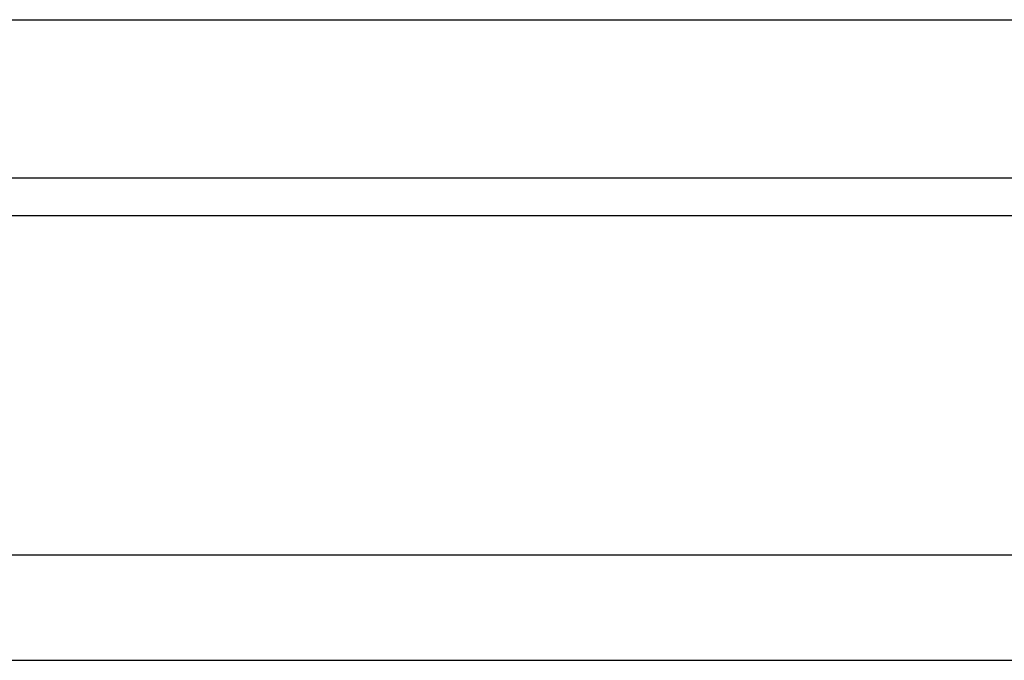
# Model space of a CAD drawing. Header units: millimetres. Extents: x 292 to 530, y -188 to -115.
# Tile 29 of 49: x 465.96 to 472.49, y -174.39 to -170.14. Entities that reach past the tile are written whole.
import ezdxf

# ---------------------------------------------------------------- set-up
doc = ezdxf.new("R2010")
doc.units = ezdxf.units.MM
doc.header["$LTSCALE"] = 0.1
doc.layers.add('OUT', color=3, linetype='CONTINUOUS')

msp = doc.modelspace()

# ---------------------------------------------------------------- linework, layer by layer
at = {"layer": 'OUT', "color": 0}
for p, q in [((454.9146, -170.1394), (477.8146, -170.1394)), ((454.9146, -171.1894), (477.8146, -171.1894)), ((399.7788, -171.4393), (530.3646, -171.4393)), ((399.5391, -173.6894), (530.3646, -173.6894)), ((380.3646, -174.3894), (530.3646, -174.3894))]:
    msp.add_line(p, q, dxfattribs=at)

doc.saveas('drawing.dxf')
